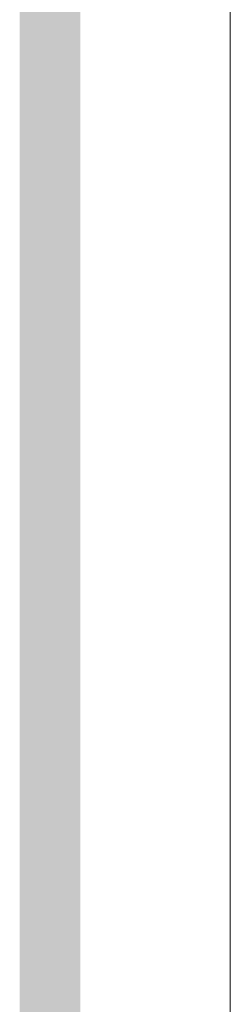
# Model space of a CAD drawing. Extents: x -620 to 300, y 62 to 1112.
# Tile 46 of 226: x -433.72 to -431.64, y 229.1 to 238.84. Entities that reach past the tile are written whole.
import ezdxf

# ---------------------------------------------------------------- set-up
doc = ezdxf.new("R2010")
doc.units = 0
doc.layers.get('0').update_dxf_attribs({"lineweight": 13})
doc.layers.add('00_E_ST_Handlaufleuchte_Leerrohre_Terrasse', color=6, linetype='Continuous', lineweight=25, true_color=0xff00ff)
doc.layers.add('60- 61 allgemeine Ausstattung- 4 Terrassen', color=9, linetype='Continuous', lineweight=9, true_color=0x808080)

# ---------------------------------------------------------------- blocks, each defined once
blk = doc.blocks.new('Referenz-A06CPVSGL0')
at = {"layer": '60- 61 allgemeine Ausstattung- 4 Terrassen', "color": 0}
blk.add_line((-431.6388, 211.6534), (-431.6388, 372.5134), dxfattribs=at)
blk = doc.blocks.new('Polylinie-A06CPVWKL0')
at = {"color": 0, "linetype": 'ByBlock', "lineweight": -2, "ltscale": 0.25}
blk.add_solid([(-433.1209, 224.247), (-433.7209, 224.247), (-433.1209, 361.7582), (-433.7209, 361.5096)], dxfattribs=at)

msp = doc.modelspace()

# ---------------------------------------------------------------- block references
at = {"color": 8, "lineweight": 13, "ltscale": 0.13, "true_color": 0x808080}
msp.add_blockref('Referenz-A06CPVSGL0', (0, 0), dxfattribs=at)
at = {"layer": '00_E_ST_Handlaufleuchte_Leerrohre_Terrasse', "color": 6, "ltscale": 0.25, "true_color": 0xff00ff}
msp.add_blockref('Polylinie-A06CPVWKL0', (0, 0), dxfattribs=at)

doc.saveas('drawing.dxf')
